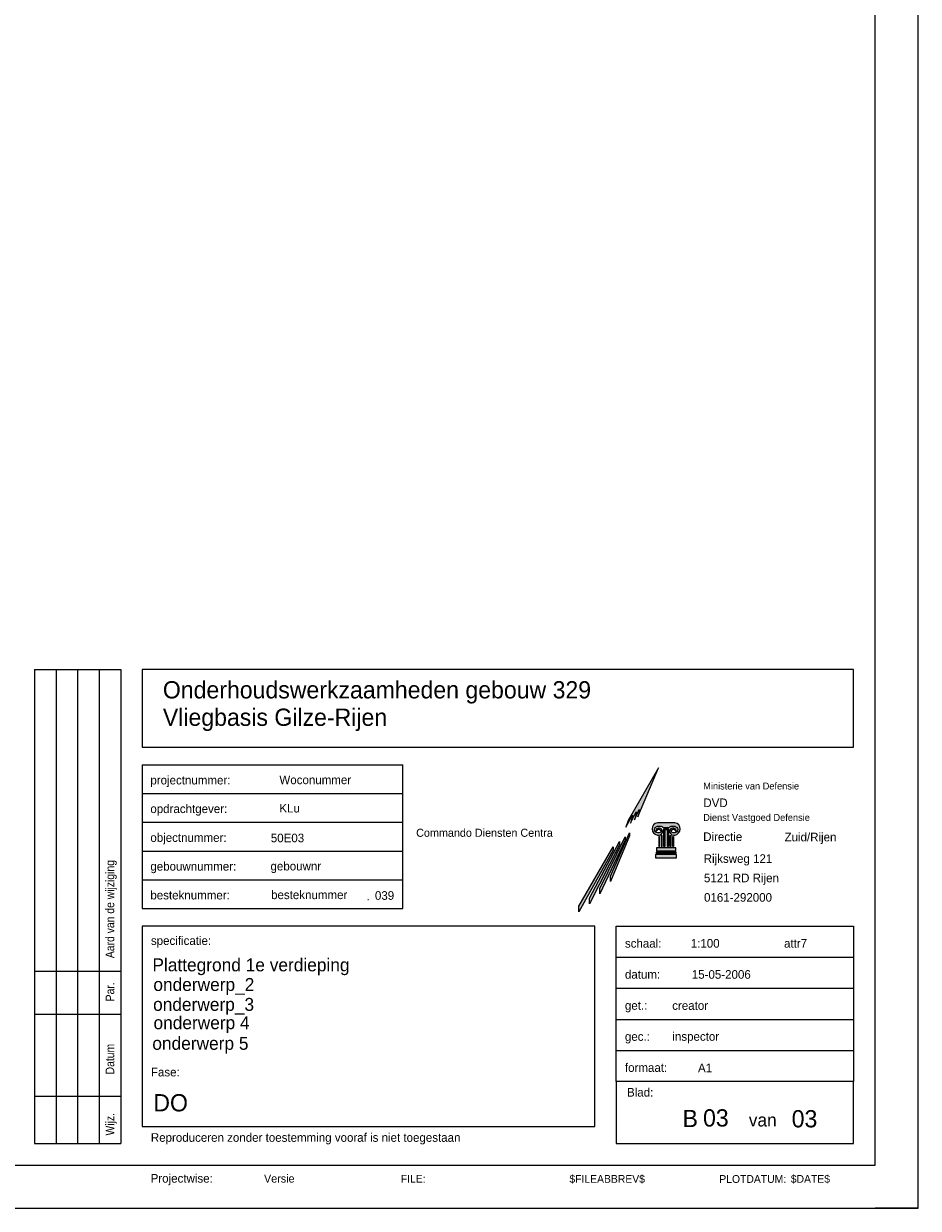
# Model space of a CAD drawing. Header units: millimetres. Extents: x -8493 to 75607, y -19302 to 56340.
# Tile 37 of 40: x 54857 to 75607, y -3060 to 24404. Entities that reach past the tile are written whole.
import ezdxf
from ezdxf.enums import TextEntityAlignment as Align

# ---------------------------------------------------------------- set-up
doc = ezdxf.new("R2010")
doc.units = ezdxf.units.MM
doc.layers.add('1', color=7, linetype='Continuous')
doc.layers.add('3', color=7, linetype='Continuous')
doc.styles.add('dgn001', font='dgn001.shx')
doc.styles.add('dgn003', font='dgn003.shx')
doc.styles.add('dgn043', font='dgn043.shx')

# ---------------------------------------------------------------- blocks, each defined once
blk = doc.blocks.new('A1')
at = {"layer": '1', "color": 1, "linetype": 'Continuous', "lineweight": 0}
for p, q in [((84100.00000000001, 0), (84100.00000000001, 59400)), ((0, 0), (84100.00000000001, 0))]:
    blk.add_line(p, q, dxfattribs=at)
at = {"layer": '1', "color": 52, "linetype": 'Continuous', "lineweight": 0, "true_color": 0xc3c300, "flags": 128}
blk.add_lwpolyline([(1000.000000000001, 1000), (83100.00000000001, 1000), (83100.00000000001, 58400), (1000.000000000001, 58400), (1000.000000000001, 1000)], dxfattribs=at)
blk = doc.blocks.new('OH_01')
at = {"layer": '3'}
for color, points in [(7, [(-6024, 10208), (-6726, 8994), (-6783, 8838), (-6632, 9116), (-6627, 9078), (-6676, 8932), (-6544, 9188), (-6542, 9148), (-6586, 9008), (-6472, 9248), (-6470, 9208), (-6508, 9072)]), (1, [(-5900, 8390), (-5900, 8796), (-5797, 8796), (-5797, 8390), (-5818, 8390), (-5818, 8774), (-5880, 8774), (-5880, 8390)]), (1, [(-6022, 8390), (-6001, 8390), (-6001, 8622), (-6022, 8622)]), (1, [(-5961, 8390), (-5941, 8390), (-5941, 8644), (-5961, 8644)]), (1, [(-5737, 8390), (-5757, 8390), (-5757, 8644), (-5737, 8644)]), (1, [(-5676, 8390), (-5696, 8390), (-5696, 8622), (-5676, 8622)]), (1, [(-6082, 8236), (-5616, 8236), (-5616, 8258), (-6082, 8258)]), (1, [(-6072, 8288), (-5625, 8288), (-5625, 8360), (-6072, 8360)]), (1, [(-6092, 8126), (-5605, 8126), (-5605, 8204), (-6092, 8204)])]:
    blk.add_hatch(color=color, dxfattribs=at).paths.add_polyline_path(points)
h = blk.add_hatch(color=1, dxfattribs=at)
edge = h.paths.add_edge_path()
edge.add_line((-5646.408520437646, 8937.70578888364), (-5645, 8938))
edge.add_line((-5645, 8938), (-6051, 8938))
edge.add_line((-6051, 8938), (-6052.533116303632, 8937.70578888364))
edge.add_arc((-6030.534699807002, 8795.562181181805), 143.8357936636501, 98.79741111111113, 261.2025888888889)
edge.add_line((-6052.533116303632, 8653.41857347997), (-6051, 8654))
edge.add_line((-6051, 8654), (-6016, 8654))
edge.add_line((-6016, 8654), (-6017.000245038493, 8653.418573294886))
edge.add_arc((-6019.703511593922, 8742.417102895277), 89.0395750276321, 271.7397833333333, 361.5313611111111)
edge.add_line((-5930.69573730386, 8744.796606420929), (-5930.695737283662, 8744.796608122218))
edge.add_arc((-6009.347358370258, 8735.464317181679), 79.20334054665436, 6.766708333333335, 159.3427861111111)
edge.add_line((-6083.458536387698, 8763.405370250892), (-6083.458535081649, 8763.40537320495))
edge.add_arc((-6074.444080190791, 8758.733612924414), 10.15311484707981, 512.6044555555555, 697.751036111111)
edge.add_line((-6065.046891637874, 8754.88931995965), (-6065.122977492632, 8754.949722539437))
edge.add_arc((-6020.309902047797, 8742.432820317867), 46.5283201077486, -16.83461666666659, 164.3942277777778, ccw=False)
edge.add_line((-5975.77556719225, 8728.957747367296), (-5975.775567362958, 8728.95774709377))
edge.add_arc((-6013.314054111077, 8745.00306777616), 40.82389377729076, 269.105625, 336.85636666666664, ccw=False)
edge.add_line((-6013.951280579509, 8704.18414758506), (-6014, 8704))
edge.add_line((-6014, 8704), (-6051, 8704))
edge.add_line((-6051, 8704), (-6052.53311530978, 8704.184147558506))
edge.add_arc((-6040.748249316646, 8780.332508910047), 77.05488954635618, 98.7974111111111, 261.20258888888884, ccw=False)
edge.add_line((-6052.53311530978, 8856.480870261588), (-6051, 8856))
edge.add_line((-6051, 8856), (-5964, 8856))
edge.add_line((-5964, 8856), (-5963.986380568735, 8856.480870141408))
edge.add_arc((-5975.771239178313, 8780.332507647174), 77.05488954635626, 36.366002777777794, 81.20259444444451, ccw=False)
edge.add_line((-5913.723115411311, 8826.02152536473), (-5914, 8828))
edge.add_line((-5914, 8828), (-5784, 8828))
edge.add_line((-5784, 8828), (-5785.218521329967, 8826.02152536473))
edge.add_arc((-5723.170397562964, 8780.332507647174), 77.05488954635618, 98.7974055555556, 143.6339972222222, ccw=False)
edge.add_line((-5734.955256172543, 8856.480870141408), (-5735, 8856))
edge.add_line((-5735, 8856), (-5645, 8856))
edge.add_line((-5645, 8856), (-5646.408521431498, 8856.480870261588))
edge.add_arc((-5658.193387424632, 8780.332508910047), 77.05488954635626, -81.2025888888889, 81.2025888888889, ccw=False)
edge.add_line((-5646.408521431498, 8704.184147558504), (-5645, 8704))
edge.add_line((-5645, 8704), (-5685, 8704))
edge.add_line((-5685, 8704), (-5684.990356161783, 8704.18414758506))
edge.add_arc((-5685.627582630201, 8745.00306777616), 40.82389377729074, 203.1436333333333, 270.89437499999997, ccw=False)
edge.add_line((-5723.166069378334, 8728.95774709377), (-5723.166069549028, 8728.957747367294))
edge.add_arc((-5678.631734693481, 8742.432820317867), 46.52832010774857, 15.605772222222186, 196.8346166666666, ccw=False)
edge.add_line((-5633.818659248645, 8754.949722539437), (-5633.894745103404, 8754.88931995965))
edge.add_arc((-5624.497556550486, 8758.733612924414), 10.15311484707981, 202.2489638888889, 387.3955444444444)
edge.add_line((-5615.483101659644, 8763.40537320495), (-5615.483100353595, 8763.405370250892))
edge.add_arc((-5689.59427837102, 8735.464317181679), 79.20334054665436, 380.6572138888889, 533.2332916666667)
edge.add_line((-5768.245899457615, 8744.79660812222), (-5768.245899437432, 8744.796606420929))
edge.add_arc((-5679.238125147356, 8742.417102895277), 89.0395750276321, 178.4686388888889, 268.2602166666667)
edge.add_line((-5681.9413917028, 8653.418573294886), (-5681, 8654))
edge.add_line((-5681, 8654), (-5645, 8654))
edge.add_line((-5645, 8654), (-5646.408520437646, 8653.41857347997))
edge.add_arc((-5668.406936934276, 8795.562181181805), 143.8357936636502, 278.7974111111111, 441.2025888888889)
at = {"layer": '3', "true_color": 0x001e00}
for points in [[(-7386, 7418), (-6803, 8612), (-6803, 8538), (-7386, 7288)], [(-7142, 7700), (-6696, 8702), (-6696, 8632), (-7142, 7578)], [(-7872, 7008), (-7081, 8378), (-7081, 8304), (-7872, 6874)], [(-7630, 7192), (-6931, 8504), (-6931, 8430), (-7630, 7060)]]:
    blk.add_hatch(color=98, dxfattribs=at).paths.add_polyline_path(points)
at = {"layer": '3', "color": 1, "linetype": 'Continuous', "lineweight": 0}
for p, q in [((-20500.00000000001, 12494), (-18500.00000000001, 12494)), ((-20500.00000000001, 12494), (-20500.00000000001, 1500)), ((-20000.00000000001, 12494), (-20000.00000000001, 1500)), ((-19500.00000000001, 12494), (-19500.00000000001, 1500)), ((-19000.00000000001, 12494), (-19000.00000000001, 1500)), ((-18500.00000000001, 12494), (-18500.00000000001, 1500)), ((-18000.00000000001, 10285), (-11956.00000000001, 10285)), ((-18000.00000000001, 10285), (-18000.00000000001, 6949)), ((-11956.00000000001, 6949), (-11956.00000000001, 10285)), ((-18000.00000000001, 9619), (-11956.00000000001, 9619)), ((-18000.00000000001, 8951), (-11956.00000000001, 8951)), ((-5818, 8774), (-5818, 8390)), ((-18000.00000000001, 8283), (-11956.00000000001, 8283)), ((-18000.00000000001, 7617), (-11956.00000000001, 7617)), ((-18000.00000000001, 6949), (-11956.00000000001, 6949)), ((-7005, 5820), (-1500, 5820)), ((-20500.00000000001, 5500), (-18500.00000000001, 5500)), ((-7005, 5100), (-1500, 5100)), ((-20500.00000000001, 4500), (-18500.00000000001, 4500)), ((-7005, 4380), (-1500, 4380)), ((-7005, 3660), (-1500, 3660)), ((-20500.00000000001, 2600), (-18500.00000000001, 2600)), ((-20500.00000000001, 1500), (-18500.00000000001, 1500))]:
    blk.add_line(p, q, dxfattribs=at)
at = {"layer": '3', "color": 7, "linetype": 'Continuous', "lineweight": 0}
for q in [(0, 1000), (-1000, 0)]:
    blk.add_line((0, 0), q, dxfattribs=at)
at = {"layer": '3', "color": 132, "linetype": 'Continuous', "lineweight": 0, "true_color": 0x00d2d2, "flags": 128}
for points in [[(-18000.00000000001, 10694), (-1500, 10694), (-1500, 12494), (-18000.00000000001, 12494), (-18000.00000000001, 10694)], [(-18000.00000000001, 1900), (-7505, 1900), (-7505, 6540), (-18000.00000000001, 6540), (-18000.00000000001, 1900)], [(-7005, 1500), (-1500, 1500), (-1500, 2940), (-7005, 2940), (-7005, 1500)]]:
    blk.add_lwpolyline(points, dxfattribs=at)
at = {"layer": '3', "color": 7, "linetype": 'Continuous', "lineweight": 0, "flags": 128}
blk.add_lwpolyline([(-6024, 10208), (-6726, 8994), (-6783, 8838), (-6632, 9116), (-6627, 9078), (-6676, 8932), (-6544, 9188), (-6542, 9148), (-6586, 9008), (-6472, 9248), (-6470, 9208), (-6508, 9072), (-6024, 10208)], dxfattribs=at)
at = {"layer": '3', "color": 1, "linetype": 'Continuous', "lineweight": 0, "flags": 128}
blk.add_lwpolyline([(-5645, 8938), (-6051, 8938), (-6052.533116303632, 8937.70578888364, 0.8571428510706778), (-6052.533116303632, 8653.41857347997), (-6051, 8654), (-6016, 8654), (-6017.000245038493, 8653.418573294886, 0.4131485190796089), (-5930.69573730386, 8744.796606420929), (-5930.695737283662, 8744.79660812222, 0.7853415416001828), (-6083.458536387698, 8763.405370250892), (-6083.458535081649, 8763.40537320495, 1.045952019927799), (-6065.046891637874, 8754.88931995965), (-6065.122977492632, 8754.949722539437, -1.010781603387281), (-5975.77556719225, 8728.957747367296), (-5975.775567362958, 8728.95774709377, -0.3045418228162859), (-6013.951280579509, 8704.18414758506), (-6014, 8704), (-6051, 8704), (-6052.53311530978, 8704.184147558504, -0.8571428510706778), (-6052.53311530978, 8856.480870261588), (-6051, 8856), (-5964, 8856), (-5963.986380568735, 8856.480870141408, -0.1981712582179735), (-5913.723115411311, 8826.02152536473), (-5914, 8828), (-5784, 8828), (-5785.218521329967, 8826.02152536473, -0.1981712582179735), (-5734.955256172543, 8856.480870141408), (-5735, 8856), (-5645, 8856), (-5646.408521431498, 8856.480870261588, -0.8571428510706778), (-5646.408521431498, 8704.184147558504), (-5645, 8704), (-5685, 8704), (-5684.990356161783, 8704.18414758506, -0.3045418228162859), (-5723.166069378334, 8728.95774709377), (-5723.166069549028, 8728.957747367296, -1.010781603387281), (-5633.818659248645, 8754.949722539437), (-5633.894745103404, 8754.88931995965, 1.045952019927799), (-5615.483101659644, 8763.40537320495), (-5615.483100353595, 8763.405370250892, 0.7853415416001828), (-5768.245899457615, 8744.79660812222), (-5768.245899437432, 8744.796606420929, 0.4131485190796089), (-5681.9413917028, 8653.418573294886), (-5681, 8654), (-5645, 8654), (-5646.408520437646, 8653.41857347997, 0.8571428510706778), (-5645, 8938)], format="xyb", dxfattribs=at)
for points in [[(-5900, 8390), (-5900, 8796), (-5797, 8796), (-5797, 8390), (-5818, 8390), (-5818, 8774), (-5880, 8774), (-5880, 8390), (-5900, 8390)], [(-6022, 8390), (-6001, 8390), (-6001, 8622), (-6022, 8622), (-6022, 8390)], [(-5961, 8390), (-5941, 8390), (-5941, 8644), (-5961, 8644), (-5961, 8390)], [(-5737, 8390), (-5757, 8390), (-5757, 8644), (-5737, 8644), (-5737, 8390)], [(-5676, 8390), (-5696, 8390), (-5696, 8622), (-5676, 8622), (-5676, 8390)], [(-6082, 8236), (-5616, 8236), (-5616, 8258), (-6082, 8258), (-6082, 8236)], [(-6072, 8288), (-5625, 8288), (-5625, 8360), (-6072, 8360), (-6072, 8288)], [(-6092, 8126), (-5605, 8126), (-5605, 8204), (-6092, 8204), (-6092, 8126)], [(-1500, 2940), (-7005, 2940), (-7005, 6540), (-1500, 6540), (-1500, 2940)]]:
    blk.add_lwpolyline(points, dxfattribs=at)
at = {"layer": '3', "color": 98, "linetype": 'Continuous', "lineweight": 0, "true_color": 0x001e00, "flags": 128}
for points in [[(-7386, 7418), (-6803, 8612), (-6803, 8538), (-7386, 7288), (-7386, 7418)], [(-7142, 7700), (-6696, 8702), (-6696, 8632), (-7142, 7578), (-7142, 7700)], [(-7872, 7008), (-7081, 8378), (-7081, 8304), (-7872, 6874), (-7872, 7008)], [(-7630, 7192), (-6931, 8504), (-6931, 8430), (-7630, 7060), (-7630, 7192)]]:
    blk.add_lwpolyline(points, dxfattribs=at)
at = {"layer": '3', "color": 1, "linetype": 'Continuous', "lineweight": 0}
for s, height, style, p in [('projectnummer:', 199.998, 'dgn003', (-17812.00000000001, 9827)), ('opdrachtgever:', 199.998, 'dgn003', (-17812.00000000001, 9163)), ('objectnummer:', 199.998, 'dgn003', (-17812.00000000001, 8495)), ('gebouwnummer:', 199.998, 'dgn003', (-17812.00000000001, 7829)), ('besteknummer:', 199.998, 'dgn003', (-17812.00000000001, 7161)), ('.', 199.998, 'dgn003', (-12798.00000000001, 7143)), ('schaal:', 199.998, 'dgn003', (-6805, 6043)), ('datum:', 199.998, 'dgn003', (-6805, 5323)), ('get.:', 199.998, 'dgn003', (-6805, 4603)), ('gec.:', 199.998, 'dgn003', (-6805, 3883)), ('formaat:', 199.998, 'dgn003', (-6805, 3163)), ('Projectwise:', 199.998, 'dgn003', (-17805.00000000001, 595)), ('$DATE$', 180, 'dgn001', (-2958, 592))]:
    blk.add_text(s, height=height, dxfattribs=dict(at, style=style)).set_placement(p)
at = {"layer": '3', "color": 1, "linetype": 'Continuous', "lineweight": 0, "style": 'dgn001'}
for s, p in [('Ministerie van Defensie', (-4989, 9870.002)), ('Dienst Vastgoed Defensie', (-4989, 9141.002))]:
    blk.add_text(s, height=160.002, dxfattribs=at).set_placement(p, align=Align.TOP_LEFT)
at = {"layer": '3', "color": 7, "linetype": 'Continuous', "lineweight": 0, "style": 'dgn003'}
for s, p in [('DVD', (-4986, 9301)), ('Directie', (-4990, 8514))]:
    blk.add_text(s, height=199.998, dxfattribs=at).set_placement(p)
at = {"layer": '3', "color": 7, "linetype": 'Continuous', "lineweight": 0, "style": 'dgn001'}
blk.add_text('Commando Diensten Centra', height=187.002, dxfattribs=at).set_placement((-11647.00000000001, 8706.501), align=Align.MIDDLE_LEFT)
at = {"layer": '3', "color": 1, "linetype": 'Continuous', "lineweight": 0, "style": 'dgn001', "width": 0.9000630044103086}
for s, p in [('Aard van de wijziging', (-18650.00000000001, 5800)), ('Par.', (-18650.00000000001, 4798)), ('Datum', (-18650.00000000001, 3104)), ('Wijz.', (-18650.00000000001, 1688))]:
    blk.add_text(s, height=199.986, rotation=90, dxfattribs=at).set_placement(p)
at = {"layer": '3', "color": 1, "linetype": 'Continuous', "lineweight": 0, "style": 'dgn001'}
for s, p in [('specificatie:', (-17799.00000000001, 6205.999)), ('Fase:', (-17799.00000000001, 3157.999)), ('Blad:', (-6756, 2689.999)), ('Reproduceren zonder toestemming vooraf is niet toegestaan', (-17800.00000000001, 1641.999))]:
    blk.add_text(s, height=199.998, dxfattribs=at).set_placement(p, align=Align.MIDDLE_LEFT)
at = {"layer": '3', "color": 92, "linetype": 'Continuous', "lineweight": 0, "true_color": 0x00e100, "style": 'dgn043'}
blk.add_text('van', height=300, dxfattribs=at).set_placement((-3932, 1897))
at = {"layer": '3', "color": 3, "linetype": 'Continuous', "lineweight": 0, "style": 'dgn001'}
blk.add_text('FILE:', height=180, dxfattribs=at).set_placement((-12003.00000000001, 684), align=Align.MIDDLE_LEFT)
at = {"layer": '3', "color": 1, "linetype": 'Continuous', "lineweight": 0, "style": 'dgn001'}
blk.add_text('$FILEABBREV$', height=180, dxfattribs=at).set_placement((-7217, 682), align=Align.MIDDLE_CENTER)
at = {"layer": '3', "color": 7, "linetype": 'Continuous', "lineweight": 0, "style": 'dgn003'}
blk.add_text('PLOTDATUM:', height=180, dxfattribs=at).set_placement((-3065, 680), align=Align.MIDDLE_RIGHT)
at = {"layer": '3', "color": 92, "linetype": 'Continuous', "lineweight": 0, "true_color": 0x00e100, "style": 'dgn003'}
for tag, p in [('projectomschr_1', (-17522.00000000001, 12221)), ('projectomschr_2', (-17522.00000000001, 11585)), ('attr2', (-17743.00000000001, 2647))]:
    blk.add_attdef(tag, text='', height=400.0020000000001, dxfattribs=at).set_placement(p, align=Align.TOP_LEFT)
at = {"layer": '3', "color": 1, "linetype": 'Continuous', "lineweight": 0, "style": 'dgn003'}
for tag, p in [('onderwerp_1', (-14819.00000000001, 10033)), ('datum_gecontroleerd', (-14818.00000000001, 9377)), ('project_fase', (-15018.00000000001, 8686)), ('Anonymous', (-15025.00000000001, 8033)), ('rd_dkr_pc_plts', (-4977, 8208)), ('rd_dkr_telefoonnr', (-4972, 7759)), ('besteknummer', (-15012.00000000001, 7368)), ('attr6', (-12603.00000000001, 7352)), ('schaal', (-4970, 7308)), ('creator', (-5278, 6243)), ('attr7', (-3115, 6243)), ('datum', (-5254, 5522)), ('inspector', (-5708, 4801)), ('formaat', (-5705, 4084)), ('attr1', (-5110, 3355))]:
    blk.add_attdef(tag, text='', height=199.998, dxfattribs=at).set_placement(p, align=Align.TOP_LEFT)
at = {"layer": '3', "color": 7, "linetype": 'Continuous', "lineweight": 0, "style": 'dgn003'}
for tag, height, p in [('rd_dkr_adres', 199.998, (-3103, 8707)), ('onderwerp_2', 300, (-17764.00000000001, 5794)), ('onderwerp_3', 300, (-17742.00000000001, 5339)), ('uitv_rd_dkr', 300, (-17748.00000000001, 4878)), ('woconummer', 300, (-17739.00000000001, 4453)), ('opdrachtgever', 300, (-17766.00000000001, 3975))]:
    blk.add_attdef(tag, text='', height=height, dxfattribs=at).set_placement(p, align=Align.TOP_LEFT)
at = {"layer": '3', "color": 132, "linetype": 'Continuous', "lineweight": 0, "true_color": 0x00d2d2, "style": 'dgn003'}
for tag, p in [('bladnr_disc', (-5468, 2283)), ('bladnr', (-4993, 2296)), ('aantalbladen', (-2937, 2276))]:
    blk.add_attdef(tag, text='', height=400.0020000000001, dxfattribs=at).set_placement(p, align=Align.TOP_LEFT)
at = {"layer": '3', "color": 1, "linetype": 'Continuous', "lineweight": 0, "style": 'dgn001'}
blk.add_attdef('versie', text='', height=187.002, dxfattribs=at).set_placement((-15176.00000000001, 690), align=Align.MIDDLE_LEFT)

msp = doc.modelspace()

# ---------------------------------------------------------------- block references
at = {"color": 7, "linetype": 'Continuous', "lineweight": 0}
for name, p in [('A1', (-8492.960000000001, -3060.21)), ('OH_01', (75607.04000000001, -3060.21))]:
    msp.add_blockref(name, p, dxfattribs=at)

# ---------------------------------------------------------------- texts
at = {"layer": '3', "color": 92, "linetype": 'Continuous', "lineweight": 0, "true_color": 0x00e100, "style": 'dgn003'}
for s, p in [('Onderhoudswerkzaamheden gebouw 329', (58085.04, 9160.79)), ('Vliegbasis Gilze-Rijen', (58085.04, 8524.79)), ('DO', (57864.04, -413.21))]:
    msp.add_text(s, height=400.0020000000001, dxfattribs=at).set_placement(p, align=Align.TOP_LEFT)
at = {"layer": '3', "color": 1, "linetype": 'Continuous', "lineweight": 0, "style": 'dgn003'}
for s, p in [('Woconummer', (60788.04, 6972.79)), ('KLu', (60789.04, 6316.79)), ('50E03', (60589.04, 5625.79)), ('gebouwnr', (60582.04, 4972.79)), ('Rijksweg 121', (70630.04000000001, 5147.79)), ('5121 RD Rijen', (70635.04000000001, 4698.79)), ('besteknummer', (60595.04, 4307.79)), ('039', (63004.04, 4291.79)), ('0161-292000', (70637.04000000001, 4247.79)), ('1:100', (70329.04000000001, 3182.79)), ('attr7', (72492.04000000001, 3182.79)), ('15-05-2006', (70353.04000000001, 2461.79)), ('creator', (69899.04000000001, 1740.79)), ('inspector', (69902.04000000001, 1023.79)), ('A1', (70497.04000000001, 294.79))]:
    msp.add_text(s, height=199.998, dxfattribs=at).set_placement(p, align=Align.TOP_LEFT)
at = {"layer": '3', "color": 7, "linetype": 'Continuous', "lineweight": 0, "style": 'dgn003'}
for s, height, p in [('Zuid/Rijen', 199.998, (72504.04000000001, 5646.79)), ('Plattegrond 1e verdieping', 300, (57843.04, 2733.79)), ('onderwerp_2', 300, (57865.04, 2278.79)), ('onderwerp_3', 300, (57859.04, 1817.79)), ('onderwerp 4', 300, (57868.04, 1392.79)), ('onderwerp 5', 300, (57841.04, 914.79))]:
    msp.add_text(s, height=height, dxfattribs=at).set_placement(p, align=Align.TOP_LEFT)
at = {"layer": '3', "color": 132, "linetype": 'Continuous', "lineweight": 0, "true_color": 0x00d2d2, "style": 'dgn003'}
for s, p in [('B', (70139.04000000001, -777.21)), ('03', (70614.04000000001, -764.21)), ('03', (72670.04000000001, -784.21))]:
    msp.add_text(s, height=400.0020000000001, dxfattribs=at).set_placement(p, align=Align.TOP_LEFT)
at = {"layer": '3', "color": 1, "linetype": 'Continuous', "lineweight": 0, "style": 'dgn001'}
msp.add_text('Versie', height=187.002, dxfattribs=at).set_placement((60431.04, -2370.21), align=Align.MIDDLE_LEFT)

doc.saveas('drawing.dxf')
